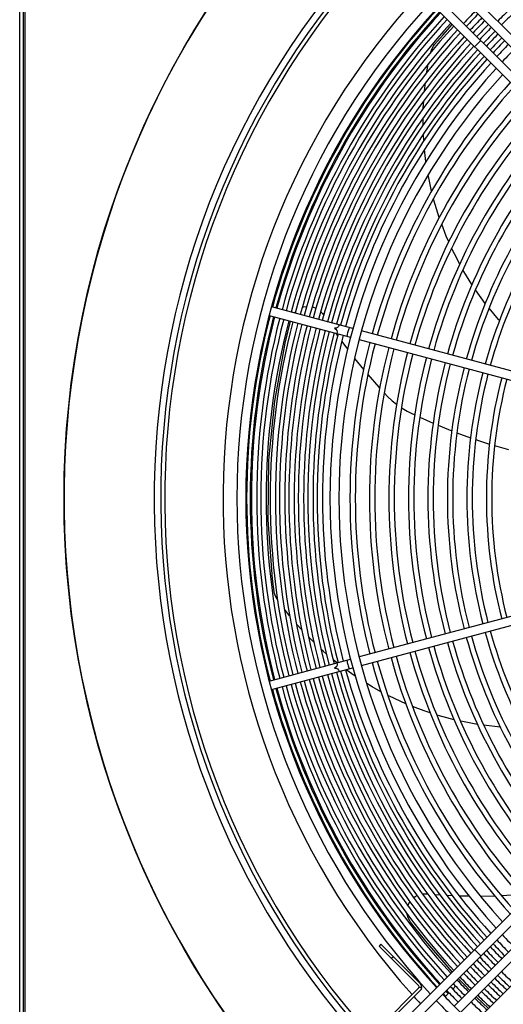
# Model space of a CAD drawing. Header units: centimetres. Extents: x -92429 to 178773, y 2337 to 428125.
# Tile 65 of 138: x 162318 to 162343, y 9265 to 9316. Entities that reach past the tile are written whole.
import ezdxf

# ---------------------------------------------------------------- set-up
doc = ezdxf.new("R2010")
doc.units = ezdxf.units.CM
doc.header["$LTSCALE"] = 50
doc.layers.add('WL_urządzenia', color=1, linetype='Continuous')

msp = doc.modelspace()

# ---------------------------------------------------------------- linework, layer by layer
at = {"layer": 'WL_urządzenia', "color": 1, "linetype": 'Continuous'}
for p, q in [((162318.156, 9242.456, 2170), (162318.156, 9339.791, 2170)), ((162318.341, 9339.699, 2170), (162318.341, 9242.549, 2170)), ((162318.434, 9242.456, 2170), (162318.434, 9339.791, 2170)), ((162338.286, 9319.015, 2170), (162362.252, 9295.049, 2170)), ((162361.987, 9294.659, 2170), (162337.959, 9318.687, 2170)), ((162341.204, 9317.998, 2170), (162344.317, 9314.885, 2170)), ((162340.876, 9317.671, 2170), (162343.99, 9314.557, 2170)), ((162340.286, 9315.341, 2170), (162340.768, 9315.877, 2170)), ((162339.846, 9314.832, 2170), (162340.286, 9315.341, 2170)), ((162339.784, 9314.75, 2170), (162339.846, 9314.832, 2170)), ((162341.934, 9314.712, 2170), (162342.262, 9315.039, 2170)), ((162339.642, 9314.41, 2170), (162339.649, 9314.441, 2170)), ((162339.649, 9314.441, 2170), (162339.696, 9314.589, 2170)), ((162339.696, 9314.589, 2170), (162339.784, 9314.75, 2170)), ((162339.442, 9313.381, 2170), (162339.518, 9313.819, 2170)), ((162339.318, 9312.413, 2170), (162339.363, 9312.826, 2170)), ((162339.256, 9311.498, 2170), (162339.276, 9311.888, 2170)), ((162339.244, 9310.846, 2170), (162339.245, 9310.999, 2170)), ((162339.246, 9310.628, 2170), (162339.244, 9310.846, 2170)), ((162339.282, 9309.8, 2170), (162339.262, 9310.154, 2170)), ((162339.395, 9308.72, 2170), (162339.32, 9309.347, 2170)), ((162339.574, 9307.686, 2170), (162339.509, 9308.017, 2170)), ((162339.688, 9307.176, 2170), (162339.574, 9307.686, 2170)), ((162339.813, 9306.695, 2170), (162339.788, 9306.788, 2170)), ((162340.091, 9305.795, 2170), (162339.813, 9306.695, 2170)), ((162340.458, 9304.826, 2170), (162340.218, 9305.439, 2170)), ((162340.586, 9304.527, 2170), (162340.458, 9304.826, 2170)), ((162340.885, 9303.89, 2170), (162340.736, 9304.199, 2170)), ((162341.16, 9303.362, 2170), (162340.885, 9303.89, 2170)), ((162341.378, 9302.974, 2170), (162341.328, 9303.06, 2170)), ((162341.798, 9302.291, 2170), (162341.378, 9302.974, 2170)), ((162342.493, 9301.308, 2170), (162341.982, 9302.014, 2170)), ((162335.576, 9299.985, 2170), (162331.323, 9301.124, 2170)), ((162332.927, 9301.096, 2170), (162333.015, 9301.123, 2170)), ((162333.015, 9301.123, 2170), (162333.163, 9301.147, 2170)), ((162333.447, 9301.127, 2170), (162333.551, 9301.097, 2170)), ((162333.551, 9301.097, 2170), (162333.648, 9301.056, 2170)), ((162343.184, 9300.467, 2170), (162342.691, 9301.055, 2170)), ((162331.203, 9300.677, 2170), (162335.456, 9299.537, 2170)), ((162332.518, 9300.804, 2170), (162332.554, 9300.847, 2170)), ((162332.554, 9300.847, 2170), (162332.574, 9300.867, 2170)), ((162333.888, 9300.887, 2170), (162333.982, 9300.78, 2170)), ((162333.982, 9300.78, 2170), (162334.017, 9300.729, 2170)), ((162334.017, 9300.729, 2170), (162334.05, 9300.679, 2170)), ((162343.235, 9300.41, 2170), (162343.184, 9300.467, 2170)), ((162332.042, 9299.227, 2170), (162332.322, 9300.377, 2170)), ((162334.253, 9300.373, 2170), (162334.256, 9300.369, 2170)), ((162334.256, 9300.369, 2170), (162334.281, 9300.332, 2170)), ((162334.687, 9299.743, 2170), (162334.779, 9299.614, 2170)), ((162335.904, 9299.417, 2170), (162350.41, 9295.53, 2170)), ((162350.53, 9295.978, 2170), (162336.024, 9299.865, 2170)), ((162331.488, 9296.203, 2170), (162332.042, 9299.227, 2170)), ((162334.991, 9299.321, 2170), (162335.299, 9298.907, 2170)), ((162335.664, 9298.434, 2170), (162336.131, 9297.857, 2170)), ((162336.358, 9297.585, 2170), (162336.932, 9296.927, 2170)), ((162336.932, 9296.927, 2170), (162336.974, 9296.879, 2170)), ((162337.209, 9296.62, 2170), (162337.221, 9296.607, 2170)), ((162337.221, 9296.607, 2170), (162337.378, 9296.446, 2170)), ((162337.378, 9296.446, 2170), (162337.621, 9296.222, 2170)), ((162331.188, 9293.111, 2170), (162331.488, 9296.203, 2170)), ((162337.621, 9296.222, 2170), (162337.86, 9296.032, 2170)), ((162338.113, 9295.855, 2170), (162338.145, 9295.835, 2170)), ((162338.145, 9295.835, 2170), (162338.416, 9295.675, 2170)), ((162338.416, 9295.675, 2170), (162338.628, 9295.567, 2170)), ((162338.628, 9295.567, 2170), (162338.805, 9295.483, 2170)), ((162339.068, 9295.36, 2170), (162339.771, 9295.047, 2170)), ((162340.036, 9294.935, 2170), (162340.579, 9294.714, 2170)), ((162340.579, 9294.714, 2170), (162340.746, 9294.648, 2170)), ((162341.013, 9294.545, 2170), (162341.727, 9294.285, 2170)), ((162341.996, 9294.192, 2170), (162342.148, 9294.14, 2170)), ((162342.148, 9294.14, 2170), (162342.714, 9293.956, 2170)), ((162342.985, 9293.873, 2170), (162343.707, 9293.663, 2170)), ((162331.151, 9290, 2170), (162331.188, 9293.111, 2170)), ((162331.376, 9286.918, 2170), (162331.151, 9290, 2170)), ((162337.959, 9263.56, 2170), (162361.987, 9287.589, 2170)), ((162362.252, 9287.199, 2170), (162338.286, 9263.233, 2170)), ((162331.46, 9286.25, 2170), (162331.376, 9286.918, 2170)), ((162350.41, 9286.717, 2170), (162335.904, 9282.83, 2170)), ((162331.479, 9286.15, 2170), (162331.46, 9286.25, 2170)), ((162331.541, 9285.977, 2170), (162331.479, 9286.15, 2170)), ((162331.619, 9285.842, 2170), (162331.541, 9285.977, 2170)), ((162336.024, 9282.383, 2170), (162350.53, 9286.27, 2170)), ((162331.637, 9285.817, 2170), (162331.619, 9285.842, 2170)), ((162339.859, 9261.66, 2170), (162363.825, 9285.626, 2170)), ((162332.268, 9284.98, 2170), (162331.994, 9285.329, 2170)), ((162332.904, 9284.24, 2170), (162332.628, 9284.549, 2170)), ((162333.543, 9283.581, 2170), (162333.266, 9283.857, 2170)), ((162334.019, 9283.136, 2170), (162333.906, 9283.239, 2170)), ((162334.183, 9282.992, 2170), (162334.019, 9283.136, 2170)), ((162331.203, 9281.571, 2170), (162335.456, 9282.711, 2170)), ((162334.75, 9282.521, 2170), (162334.546, 9282.686, 2170)), ((162331.323, 9281.123, 2170), (162335.576, 9282.263, 2170)), ((162335.7, 9281.826, 2170), (162335.216, 9282.166, 2170)), ((162336.588, 9281.267, 2170), (162336.299, 9281.44, 2170)), ((162337.044, 9281.011, 2170), (162336.588, 9281.267, 2170)), ((162337.485, 9280.782, 2170), (162337.399, 9280.825, 2170)), ((162338.339, 9280.386, 2170), (162337.485, 9280.782, 2170)), ((162339.306, 9280.01, 2170), (162338.689, 9280.241, 2170)), ((162339.613, 9279.906, 2170), (162339.306, 9280.01, 2170)), ((162340.287, 9279.701, 2170), (162339.957, 9279.797, 2170)), ((162340.863, 9279.552, 2170), (162340.287, 9279.701, 2170)), ((162341.297, 9279.454, 2170), (162341.2, 9279.475, 2170)), ((162342.086, 9279.309, 2170), (162341.297, 9279.454, 2170)), ((162343.281, 9279.168, 2170), (162342.415, 9279.261, 2170)), ((162338.486, 9269.908, 2170), (162338.558, 9270.04, 2170)), ((162338.748, 9270.251, 2170), (162338.836, 9270.314, 2170)), ((162338.836, 9270.314, 2170), (162338.928, 9270.365, 2170)), ((162339.209, 9270.451, 2170), (162339.352, 9270.459, 2170)), ((162339.352, 9270.459, 2170), (162339.413, 9270.455, 2170)), ((162339.413, 9270.455, 2170), (162339.472, 9270.45, 2170)), ((162339.839, 9270.422, 2170), (162339.844, 9270.421, 2170)), ((162339.844, 9270.421, 2170), (162340.118, 9270.403, 2170)), ((162340.483, 9270.382, 2170), (162340.76, 9270.369, 2170)), ((162341.123, 9270.355, 2170), (162341.638, 9270.344, 2170)), ((162342.235, 9270.34, 2170), (162342.977, 9270.352, 2170)), ((162343.331, 9270.364, 2170), (162344.204, 9270.411, 2170)), ((162338.453, 9269.822, 2170), (162338.486, 9269.908, 2170)), ((162338.42, 9269.375, 2170), (162338.415, 9269.403, 2170)), ((162338.468, 9269.2, 2170), (162338.42, 9269.375, 2170)), ((162338.551, 9269.035, 2170), (162338.468, 9269.2, 2170)), ((162338.595, 9268.971, 2170), (162338.551, 9269.035, 2170)), ((162339.381, 9267.974, 2170), (162338.595, 9268.971, 2170)), ((162340.768, 9266.37, 2170), (162339.381, 9267.974, 2170)), ((162337.041, 9267.821, 2170), (162336.943, 9267.723, 2170)), ((162339.007, 9265.658, 2170), (162336.943, 9267.723, 2170)), ((162339.106, 9265.756, 2170), (162337.041, 9267.821, 2170)), ((162343.99, 9267.691, 2170), (162340.876, 9264.577, 2170)), ((162342.262, 9267.208, 2170), (162341.934, 9267.536, 2170)), ((162337.696, 9267.166, 2170), (162337.598, 9267.067, 2170)), ((162341.204, 9264.249, 2170), (162344.317, 9267.363, 2170)), ((162341.423, 9265.676, 2170), (162341.084, 9266.031, 2170)), ((162336.058, 9262.577, 2170), (162339.073, 9265.593, 2170)), ((162339.171, 9265.494, 2170), (162336.156, 9262.479, 2170)), ((162339.073, 9265.593, 2170), (162339.157, 9265.508, 2170)), ((162339.157, 9265.508, 2170), (162339.171, 9265.494, 2170)), ((162340.795, 9265.48, 2170), (162340.946, 9265.63, 2170)), ((162341.695, 9265.396, 2170), (162341.423, 9265.676, 2170)), ((162340.392, 9265.076, 2170), (162340.599, 9265.283, 2170)), ((162342.657, 9264.457, 2170), (162342.023, 9265.069, 2170))]:
    msp.add_line(p, q, dxfattribs=at)
for points in [[(162334.854, 9300.178, -0.407676), (162334.613, 9300.003, -0.407676), (162334.734, 9299.731)], [(162335.372, 9300.04, -0.037253), (162335.303, 9299.818, -0.037253), (162335.252, 9299.592)], [(162334.734, 9282.517, -0.407676), (162334.613, 9282.244, -0.407676), (162334.854, 9282.069)], [(162335.252, 9282.656, -0.037253), (162335.303, 9282.43, -0.037253), (162335.372, 9282.208)]]:
    msp.add_lwpolyline(points, format="xyb", dxfattribs=at)
msp.add_circle((162367.75, 9291.124, 2170), 47.277, dxfattribs=at)
for centre, radius, start, end in [((162367.75, 9291.124, 2170), 47.277, 229.4416, 220.5584), ((162367.75, 9291.124, 2170), 42.566, 227.9961, 222.0039), ((162367.75, 9291.124, 2170), 42.222, 228.0205, 221.9795), ((162367.75, 9291.124, 2170), 42.012, 228.0356, 221.9644), ((162367.75, 9291.124, 2170), 38.964, 137.3179, 221.7267), ((162367.75, 9291.124, 2170), 38.239, 137.3619, 222.6381), ((162367.75, 9291.124, 2170), 37.775, 137.3909, 222.6091), ((162367.75, 9291.124, 2170), 37.729, 137.3939, 164.6481), ((162367.75, 9291.124, 2170), 37.544, 137.4057, 164.6463), ((162367.75, 9291.124, 2170), 37.483, 137.4096, 164.6457), ((162367.75, 9291.124, 2170), 36.223, 135.3666, 136.7598), ((162367.75, 9291.124, 2170), 36.011, 135.3687, 136.7702), ((162367.75, 9291.124, 2170), 35.029, 133.1802, 134.6209), ((162367.75, 9291.124, 2170), 34.751, 133.1656, 134.6179), ((162367.75, 9291.124, 2170), 37.205, 137.4276, 164.6431), ((162367.75, 9291.124, 2170), 36.992, 137.4416, 164.641), ((162367.75, 9291.124, 2170), 36.714, 137.4601, 164.6383), ((162367.75, 9291.124, 2170), 35.732, 135.3716, 136.784), ((162367.75, 9291.124, 2170), 35.52, 135.3738, 136.7947), ((162367.75, 9291.124, 2170), 35.242, 135.3768, 136.8088), ((162367.75, 9291.124, 2170), 36.501, 137.4744, 164.6362), ((162367.75, 9291.124, 2170), 36.223, 137.4935, 164.6334), ((162367.75, 9291.124, 2170), 36.011, 137.5082, 164.6313), ((162367.75, 9291.124, 2170), 35.029, 135.3791, 136.8198), ((162367.75, 9291.124, 2170), 34.751, 135.3821, 136.8344), ((162367.75, 9291.124, 2170), 34.538, 135.3845, 136.8457), ((162367.75, 9291.124, 2170), 33.372, 133.0898, 136.9102), ((162367.75, 9291.124, 2170), 35.732, 137.5277, 164.6284), ((162367.75, 9291.124, 2170), 35.52, 137.5429, 164.6262), ((162367.75, 9291.124, 2170), 35.242, 137.5629, 164.6232), ((162367.75, 9291.124, 2170), 34.26, 135.3876, 136.8607), ((162367.75, 9291.124, 2170), 34.048, 135.39, 136.8723), ((162367.75, 9291.124, 2170), 33.769, 135.3932, 136.8877), ((162367.75, 9291.124, 2170), 35.029, 137.5785, 164.6209), ((162367.75, 9291.124, 2170), 34.751, 137.5992, 164.6179), ((162367.75, 9291.124, 2170), 34.538, 137.6152, 164.6155), ((162367.75, 9291.124, 2170), 34.26, 137.6364, 164.6124), ((162367.75, 9291.124, 2170), 34.048, 137.6529, 164.61), ((162367.75, 9291.124, 2170), 33.769, 137.6748, 164.6068), ((162367.75, 9291.124, 2170), 33.372, 137.7066, 222.2934), ((162367.75, 9291.124, 2170), 32.908, 137.7448, 222.2552), ((162367.75, 9291.124, 2170), 32.329, 137.794, 164.5893), ((162367.75, 9291.124, 2170), 32.051, 137.8183, 164.5857), ((162367.75, 9291.124, 2170), 31.31, 137.8851, 164.5759), ((162367.75, 9291.124, 2170), 31.032, 137.9109, 164.5721), ((162367.75, 9291.124, 2170), 30.291, 137.9822, 164.5616), ((162367.75, 9291.124, 2170), 30.013, 138.0099, 164.5576), ((162367.75, 9291.124, 2170), 29.272, 138.0861, 164.5464), ((162367.75, 9291.124, 2170), 28.994, 138.1157, 164.542), ((162367.75, 9291.124, 2170), 28.253, 138.1975, 164.53), ((162367.75, 9291.124, 2170), 27.975, 138.2293, 164.5253), ((162367.75, 9291.124, 2170), 27.234, 138.3173, 164.5124), ((162367.75, 9291.124, 2170), 26.956, 138.3516, 164.5074), ((162367.75, 9291.124, 2170), 26.215, 138.4464, 164.4935), ((162367.75, 9291.124, 2170), 25.937, 138.4834, 164.488), ((162367.75, 9291.124, 2170), 37.729, 165.3519, 194.6481), ((162367.75, 9291.124, 2170), 37.544, 165.3537, 194.6463), ((162367.75, 9291.124, 2170), 37.483, 165.3543, 194.6457), ((162367.75, 9291.124, 2170), 37.205, 165.3569, 194.6431), ((162367.75, 9291.124, 2170), 36.992, 165.359, 194.641), ((162367.75, 9291.124, 2170), 36.714, 165.3617, 194.6383), ((162367.75, 9291.124, 2170), 36.501, 165.3638, 194.6362), ((162367.75, 9291.124, 2170), 36.223, 165.3666, 194.6334), ((162367.75, 9291.124, 2170), 36.011, 165.3687, 194.6313), ((162367.75, 9291.124, 2170), 35.732, 165.3716, 194.6284), ((162367.75, 9291.124, 2170), 35.52, 165.3738, 194.6262), ((162367.75, 9291.124, 2170), 35.242, 165.3768, 194.6232), ((162367.75, 9291.124, 2170), 35.029, 165.3791, 194.6209), ((162367.75, 9291.124, 2170), 34.751, 165.3821, 194.6179), ((162367.75, 9291.124, 2170), 34.538, 165.3845, 194.6155), ((162367.75, 9291.124, 2170), 34.26, 165.3876, 194.6124), ((162367.75, 9291.124, 2170), 34.048, 165.39, 194.61), ((162367.75, 9291.124, 2170), 33.769, 165.3932, 194.6068), ((162367.75, 9291.124, 2170), 32.329, 165.4107, 194.5893), ((162367.75, 9291.124, 2170), 32.051, 165.4143, 194.5857), ((162367.75, 9291.124, 2170), 31.31, 165.4241, 194.5759), ((162367.75, 9291.124, 2170), 31.032, 165.4279, 194.5721), ((162367.75, 9291.124, 2170), 30.291, 165.4384, 194.5616), ((162367.75, 9291.124, 2170), 30.013, 165.4424, 194.5576), ((162367.75, 9291.124, 2170), 29.272, 165.4536, 194.5464), ((162367.75, 9291.124, 2170), 28.994, 165.458, 194.542), ((162367.75, 9291.124, 2170), 28.253, 165.47, 194.53), ((162367.75, 9291.124, 2170), 27.975, 165.4747, 194.5253), ((162367.75, 9291.124, 2170), 27.234, 165.4876, 194.5124), ((162367.75, 9291.124, 2170), 26.956, 165.4926, 194.5074), ((162367.75, 9291.124, 2170), 26.215, 165.5065, 194.4935), ((162367.75, 9291.124, 2170), 25.937, 165.512, 194.488), ((162367.75, 9291.124, 2170), 25.196, 165.527, 194.473), ((162367.75, 9291.124, 2170), 24.918, 165.5329, 194.4671), ((162367.75, 9291.124, 2170), 26.956, 195.4926, 221.6484), ((162367.75, 9291.124, 2170), 26.215, 195.5065, 221.5536), ((162367.75, 9291.124, 2170), 25.937, 195.512, 221.5166), ((162367.75, 9291.124, 2170), 28.253, 195.47, 221.8025), ((162367.75, 9291.124, 2170), 27.975, 195.4747, 221.7707), ((162367.75, 9291.124, 2170), 27.234, 195.4876, 221.6827), ((162367.75, 9291.124, 2170), 30.291, 195.4384, 222.0178), ((162367.75, 9291.124, 2170), 30.013, 195.4424, 221.9901), ((162367.75, 9291.124, 2170), 29.272, 195.4536, 221.9139), ((162367.75, 9291.124, 2170), 28.994, 195.458, 221.8843), ((162367.75, 9291.124, 2170), 32.329, 195.4107, 222.206), ((162367.75, 9291.124, 2170), 32.051, 195.4143, 222.1817), ((162367.75, 9291.124, 2170), 31.31, 195.4241, 222.1149), ((162367.75, 9291.124, 2170), 31.032, 195.4279, 222.0891), ((162367.75, 9291.124, 2170), 34.751, 195.3821, 222.4008), ((162367.75, 9291.124, 2170), 34.538, 195.3845, 222.3848), ((162367.75, 9291.124, 2170), 34.26, 195.3876, 222.3636), ((162367.75, 9291.124, 2170), 34.048, 195.39, 222.3471), ((162367.75, 9291.124, 2170), 33.769, 195.3932, 222.3252), ((162367.75, 9291.124, 2170), 36.714, 195.3617, 222.5399), ((162367.75, 9291.124, 2170), 36.501, 195.3638, 222.5256), ((162367.75, 9291.124, 2170), 36.223, 195.3666, 222.5065), ((162367.75, 9291.124, 2170), 36.011, 195.3687, 222.4918), ((162367.75, 9291.124, 2170), 35.732, 195.3716, 222.4723), ((162367.75, 9291.124, 2170), 35.52, 195.3738, 222.4571), ((162367.75, 9291.124, 2170), 35.242, 195.3768, 222.4371), ((162367.75, 9291.124, 2170), 35.029, 195.3791, 222.4215), ((162367.75, 9291.124, 2170), 37.729, 195.3519, 222.6061), ((162367.75, 9291.124, 2170), 37.544, 195.3537, 222.5943), ((162367.75, 9291.124, 2170), 37.483, 195.3543, 222.5904), ((162367.75, 9291.124, 2170), 37.205, 195.3569, 222.5724), ((162367.75, 9291.124, 2170), 36.992, 195.359, 222.5584), ((162367.75, 9291.124, 2170), 33.769, 223.1123, 224.6068), ((162367.75, 9291.124, 2170), 33.372, 223.0898, 226.9102), ((162367.75, 9291.124, 2170), 34.538, 223.1543, 224.6155), ((162367.75, 9291.124, 2170), 34.26, 223.1393, 224.6124), ((162367.75, 9291.124, 2170), 34.048, 223.1277, 224.61), ((162367.75, 9291.124, 2170), 35.242, 223.1912, 224.6232), ((162367.75, 9291.124, 2170), 35.029, 223.1802, 224.6209), ((162367.75, 9291.124, 2170), 34.751, 223.1656, 224.6179), ((162367.75, 9291.124, 2170), 36.011, 223.2298, 224.6313), ((162367.75, 9291.124, 2170), 35.732, 223.216, 224.6284), ((162367.75, 9291.124, 2170), 35.52, 223.2053, 224.6262), ((162367.75, 9291.124, 2170), 36.714, 223.2637, 224.6383), ((162367.75, 9291.124, 2170), 36.501, 223.2536, 224.6362), ((162367.75, 9291.124, 2170), 36.223, 223.2402, 224.6334), ((162367.75, 9291.124, 2170), 35.242, 225.3768, 226.8088), ((162367.75, 9291.124, 2170), 35.029, 225.3791, 226.8198), ((162367.75, 9291.124, 2170), 34.751, 225.3821, 226.8344), ((162338.942, 9265.593, 2170), 0.0927, 315, 45), ((162338.942, 9265.593, 2170), 0.232, 338.5782, 45), ((162367.75, 9291.124, 2170), 37.483, 223.2993, 224.6457), ((162367.75, 9291.124, 2170), 37.205, 223.2866, 224.6431), ((162367.75, 9291.124, 2170), 36.992, 223.2768, 224.641), ((162367.75, 9291.124, 2170), 36.011, 225.3687, 226.7702), ((162367.75, 9291.124, 2170), 35.732, 225.3716, 226.784), ((162367.75, 9291.124, 2170), 35.52, 225.3738, 226.7947), ((162367.75, 9291.124, 2170), 38.964, 221.9315, 222.6821), ((162367.75, 9291.124, 2170), 38.239, 223.333, 226.667), ((162367.75, 9291.124, 2170), 37.775, 223.3125, 226.6875), ((162367.75, 9291.124, 2170), 37.729, 223.3104, 223.5921), ((162367.75, 9291.124, 2170), 37.544, 223.3021, 223.5851), ((162367.75, 9291.124, 2170), 36.714, 225.3617, 226.7363), ((162367.75, 9291.124, 2170), 36.501, 225.3638, 226.7464), ((162367.75, 9291.124, 2170), 36.223, 225.3666, 226.7598), ((162367.75, 9291.124, 2170), 36.992, 225.359, 226.7232)]:
    msp.add_arc(centre, radius, start, end, dxfattribs=at)

doc.saveas('drawing.dxf')
